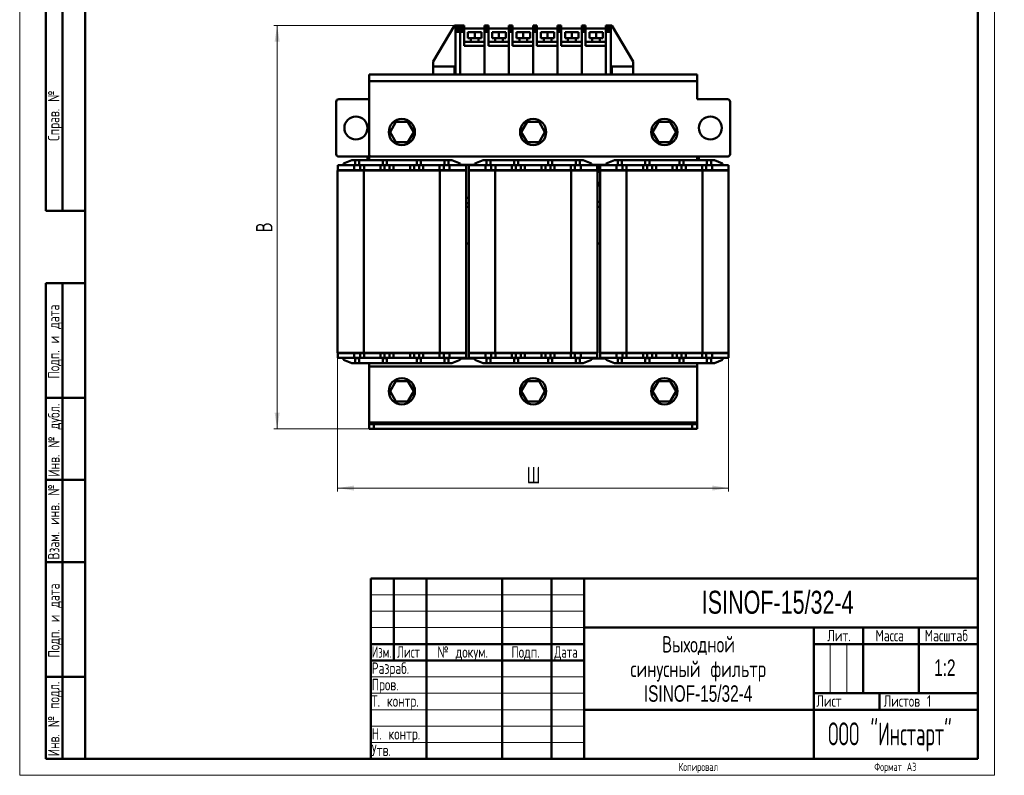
# Model space of a CAD drawing. Header units: millimetres. Extents: x 0 to 600, y 0 to 840.
# Tile 1 of 2: x 0 to 600, y 0 to 461. Entities that reach past the tile are written whole.
import ezdxf

# ---------------------------------------------------------------- set-up
doc = ezdxf.new("R2010")
doc.units = ezdxf.units.MM
doc.header["$LTSCALE"] = 2
doc.layers.add('ОСЕВЫЕ', color=7, linetype='Continuous')
doc.styles.add('SLDTEXTSTYLE0', font='TXT', dxfattribs={"width": 0.7})
doc.styles.add('SLDTEXTSTYLE1', font='TXT', dxfattribs={"width": 0.7, "bigfont": 'bigfont'})
doc.styles.add('SLDTEXTSTYLE2', font='TXT', dxfattribs={"width": 0.705079, "bigfont": 'bigfont'})
doc.styles.add('SLDTEXTSTYLE3', font='TXT', dxfattribs={"width": 0.648852, "bigfont": 'bigfont'})
doc.styles.add('SLDTEXTSTYLE4', font='TXT', dxfattribs={"width": 0.632021, "bigfont": 'bigfont'})
doc.styles.add('SLDTEXTSTYLE5', font='TXT', dxfattribs={"width": 0.625377, "bigfont": 'bigfont'})
doc.styles.add('SLDTEXTSTYLE6', font='TXT', dxfattribs={"width": 0.558023, "bigfont": 'bigfont'})
doc.dimstyles.new('SLDDIMSTYLE0', dxfattribs={"dimtxt": 10, "dimasz": 10, "dimexe": 0, "dimexo": 0.0625, "dimgap": 2.5, "dimtad": 2, "dimdec": 1, "dimrnd": 1e-09, "dimzin": 12, "dimdsep": 46, "dimtxsty": 'SLDTEXTSTYLE0', "dimsah": 1, "dimcen": 0.09, "dimadec": 0, "dimazin": 3, "dimtfac": 1, "dimtdec": 3, "dimtofl": 0, "dimtmove": 0, "dimatfit": 3, "dimfxl": 0, "dimfrac": 2, "dimtolj": 1, "dimtzin": 12, "dimarcsym": 0})

# ---------------------------------------------------------------- blocks, each defined once
blk = doc.blocks.new('SW_NOTE_0')
at = {"color": 0, "linetype": 'Continuous', "lineweight": 0, "char_height": 10, "attachment_point": 2}
for s, insert, style in [('Выходной', (23.13, 12.85), 'SLDTEXTSTYLE1'), ('синусный фильтр', (22.95, -2.15), 'SLDTEXTSTYLE1'), ('ISINOF-15/32-4', (22.87, -17.15), 'SLDTEXTSTYLE0')]:
    blk.add_mtext(s, dxfattribs=dict(at, insert=insert, style=style))
blk = doc.blocks.new('_D')
at = {"color": 7, "linetype": 'Continuous', "lineweight": 0}
for p, q in [((193.75, 257.55), (193.75, 173.07)), ((432.05, 257.55), (432.05, 173.07)), ((193.75, 175.07), (432.05, 175.07))]:
    blk.add_line(p, q, dxfattribs=at)
at = {"color": 7, "linetype": 'Continuous', "lineweight": 18}
for points in [[(193.75, 175.07), (203.75, 173.53), (203.75, 176.6)], [(432.05, 175.07), (422.05, 176.6), (422.05, 173.53)]]:
    blk.add_solid(points, dxfattribs=at)
at = {"color": 7, "linetype": 'Continuous', "lineweight": 18, "insert": (308.99, 187.96), "char_height": 10, "attachment_point": 1, "style": 'SLDTEXTSTYLE1'}
blk.add_mtext('Ш', dxfattribs=at)
blk = doc.blocks.new('_D_1')
at = {"color": 7, "linetype": 'Continuous', "lineweight": 0}
for p, q in [((265.48, 457.07), (154.9, 457.07)), ((156.9, 211.07), (156.9, 457.07)), ((215.88, 211.07), (154.9, 211.07))]:
    blk.add_line(p, q, dxfattribs=at)
at = {"color": 7, "linetype": 'Continuous', "lineweight": 18}
for points in [[(156.9, 457.07), (155.36, 447.07), (158.44, 447.07)], [(156.9, 211.07), (158.44, 221.07), (155.36, 221.07)]]:
    blk.add_solid(points, dxfattribs=at)
at = {"color": 7, "linetype": 'Continuous', "lineweight": 18, "insert": (144.01, 330.86), "char_height": 10, "attachment_point": 1, "rotation": 90, "style": 'SLDTEXTSTYLE1'}
blk.add_mtext('В', dxfattribs=at)

msp = doc.modelspace()

# ---------------------------------------------------------------- linework, layer by layer
at = {"color": 7, "linetype": 'Continuous', "lineweight": 50}
for p, q in [((40, 830), (40, 10)), ((40, 830), (40, 10)), ((584, 10), (584, 830)), ((16, 344), (16, 584)), ((16, 344), (16, 584)), ((26, 344), (26, 584)), ((26, 344), (26, 584)), ((265, 457.07), (252, 435.07)), ((265.5, 457.07), (265, 457.07)), ((268.5, 457.07), (265.5, 457.07)), ((265.5, 456.07), (265.5, 457.07)), ((265.5, 456.07), (268.5, 456.07)), ((265.5, 456.07), (265.5, 455.07)), ((268.5, 456.07), (268.5, 457.07)), ((268.5, 457.07), (270.81, 457.07)), ((268.5, 457.07), (268.5, 456.07)), ((268.5, 455.07), (268.5, 456.07)), ((268.5, 456.07), (270.81, 456.07)), ((270.81, 457.07), (270.81, 456.07)), ((270.81, 455.07), (270.81, 456.07)), ((283.3, 457.07), (285.61, 457.07)), ((283.3, 457.07), (283.3, 456.07)), ((283.3, 456.07), (285.61, 456.07)), ((283.3, 456.07), (283.3, 455.07)), ((285.61, 457.07), (285.61, 456.07)), ((285.61, 455.07), (285.61, 456.07)), ((298.1, 457.07), (300.41, 457.07)), ((298.1, 457.07), (298.1, 456.07)), ((298.1, 456.07), (300.41, 456.07)), ((298.1, 456.07), (298.1, 455.07)), ((300.41, 457.07), (300.41, 456.07)), ((300.41, 455.07), (300.41, 456.07)), ((312.9, 457.07), (315.21, 457.07)), ((312.9, 457.07), (312.9, 456.07)), ((312.9, 456.07), (315.21, 456.07)), ((312.9, 456.07), (312.9, 455.07)), ((315.21, 457.07), (315.21, 456.07)), ((315.21, 455.07), (315.21, 456.07)), ((327.7, 457.07), (330.01, 457.07)), ((327.7, 457.07), (327.7, 456.07)), ((327.7, 456.07), (330.01, 456.07)), ((327.7, 456.07), (327.7, 455.07)), ((330.01, 457.07), (330.01, 456.07)), ((330.01, 455.07), (330.01, 456.07)), ((342.5, 457.07), (344.81, 457.07)), ((342.5, 457.07), (342.5, 456.07)), ((342.5, 456.07), (344.81, 456.07)), ((342.5, 456.07), (342.5, 455.07)), ((344.81, 457.07), (344.81, 456.07)), ((344.81, 455.07), (344.81, 456.07)), ((357.3, 457.07), (360.3, 457.07)), ((357.3, 456.07), (357.3, 457.07)), ((360.3, 456.07), (357.3, 456.07)), ((357.3, 455.07), (357.3, 456.07)), ((360.3, 457.07), (360.3, 456.07)), ((360.3, 457.07), (360.8, 457.07)), ((360.3, 456.07), (360.3, 455.07)), ((360.8, 457.07), (373.8, 435.07)), ((265.5, 455.07), (268.5, 455.07)), ((265.5, 455.07), (265.5, 454.07)), ((268.5, 454.07), (265.5, 454.07)), ((265.5, 453.05), (265.5, 454.07)), ((265.5, 453.05), (268.5, 453.05)), ((265.5, 427.07), (265.5, 453.05)), ((268.5, 454.07), (268.5, 455.07)), ((270.81, 455.07), (268.5, 455.07)), ((268.5, 453.05), (268.5, 454.07)), ((270.81, 454.07), (268.5, 454.07)), ((268.5, 427.07), (268.5, 453.05)), ((270.81, 453.05), (268.5, 453.05)), ((283.3, 455.25), (270.81, 455.25)), ((270.81, 454.07), (270.81, 455.07)), ((270.81, 454.07), (270.81, 453.05)), ((270.81, 444.67), (270.81, 453.05)), ((273.17, 449.37), (273.17, 452.9)), ((277.28, 452.9), (273.17, 452.9)), ((281.4, 452.9), (277.28, 452.9)), ((277.28, 449.37), (277.28, 452.9)), ((281.4, 449.37), (281.4, 452.9)), ((285.61, 455.07), (283.3, 455.07)), ((283.3, 455.07), (283.3, 454.07)), ((283.3, 454.07), (283.3, 453.05)), ((285.61, 454.07), (283.3, 454.07)), ((285.61, 453.05), (283.3, 453.05)), ((283.3, 453.05), (283.3, 427.07)), ((298.1, 455.25), (285.61, 455.25)), ((285.61, 454.07), (285.61, 455.07)), ((285.61, 454.07), (285.61, 453.05)), ((285.61, 444.67), (285.61, 453.05)), ((292.08, 452.9), (287.97, 452.9)), ((287.97, 449.37), (287.97, 452.9)), ((292.08, 449.37), (292.08, 452.9)), ((296.2, 452.9), (292.08, 452.9)), ((296.2, 449.37), (296.2, 452.9)), ((298.1, 455.07), (300.41, 455.07)), ((298.1, 455.07), (298.1, 454.07)), ((298.1, 454.07), (298.1, 453.05)), ((300.41, 454.07), (298.1, 454.07)), ((300.41, 453.05), (298.1, 453.05)), ((298.1, 453.05), (298.1, 427.07)), ((312.9, 455.25), (300.41, 455.25)), ((300.41, 454.07), (300.41, 455.07)), ((300.41, 454.07), (300.41, 453.05)), ((300.41, 444.67), (300.41, 453.05)), ((302.77, 449.37), (302.77, 452.9)), ((306.88, 452.9), (302.77, 452.9)), ((306.88, 449.37), (306.88, 452.9)), ((311, 452.9), (306.88, 452.9)), ((311, 449.37), (311, 452.9)), ((312.9, 455.07), (315.21, 455.07)), ((312.9, 455.07), (312.9, 454.07)), ((312.9, 454.07), (312.9, 453.05)), ((315.21, 454.07), (312.9, 454.07)), ((315.21, 453.05), (312.9, 453.05)), ((312.9, 453.05), (312.9, 427.07)), ((327.7, 455.25), (315.21, 455.25)), ((315.21, 454.07), (315.21, 455.07)), ((315.21, 454.07), (315.21, 453.05)), ((315.21, 444.67), (315.21, 453.05)), ((317.57, 449.37), (317.57, 452.9)), ((321.68, 452.9), (317.57, 452.9)), ((325.8, 452.9), (321.68, 452.9)), ((321.68, 449.37), (321.68, 452.9)), ((325.8, 449.37), (325.8, 452.9)), ((327.7, 455.07), (330.01, 455.07)), ((327.7, 455.07), (327.7, 454.07)), ((330.01, 454.07), (327.7, 454.07)), ((327.7, 454.07), (327.7, 453.05)), ((327.7, 453.05), (327.7, 427.07)), ((330.01, 453.05), (327.7, 453.05)), ((342.5, 455.25), (330.01, 455.25)), ((330.01, 454.07), (330.01, 455.07)), ((330.01, 454.07), (330.01, 453.05)), ((330.01, 444.67), (330.01, 453.05)), ((336.48, 452.9), (332.37, 452.9)), ((332.37, 449.37), (332.37, 452.9)), ((336.48, 449.37), (336.48, 452.9)), ((340.6, 452.9), (336.48, 452.9)), ((340.6, 449.37), (340.6, 452.9)), ((342.5, 455.07), (344.81, 455.07)), ((342.5, 455.07), (342.5, 454.07)), ((344.81, 454.07), (342.5, 454.07)), ((342.5, 454.07), (342.5, 453.05)), ((344.81, 453.05), (342.5, 453.05)), ((342.5, 453.05), (342.5, 427.07)), ((357.3, 455.25), (344.81, 455.25)), ((344.81, 454.07), (344.81, 455.07)), ((344.81, 454.07), (344.81, 453.05)), ((344.81, 444.67), (344.81, 453.05)), ((347.17, 449.37), (347.17, 452.9)), ((351.28, 452.9), (347.17, 452.9)), ((355.4, 452.9), (351.28, 452.9)), ((351.28, 449.37), (351.28, 452.9)), ((355.4, 449.37), (355.4, 452.9)), ((357.3, 447.02), (357.3, 455.25)), ((360.3, 455.07), (357.3, 455.07)), ((357.3, 454.07), (357.3, 455.07)), ((357.3, 453.05), (357.3, 454.07)), ((357.3, 454.07), (360.3, 454.07)), ((360.3, 453.05), (357.3, 453.05)), ((357.3, 453.05), (357.3, 427.07)), ((360.3, 455.07), (360.3, 454.07)), ((360.3, 454.07), (360.3, 453.05)), ((360.3, 427.07), (360.3, 453.05)), ((283.3, 447.02), (270.81, 447.02)), ((283.3, 444.67), (270.81, 444.67)), ((277.28, 449.37), (273.17, 449.37)), ((274.93, 449.37), (274.93, 447.02)), ((281.4, 449.37), (277.28, 449.37)), ((279.64, 447.02), (279.64, 449.37)), ((283.3, 427.07), (283.3, 444.67)), ((298.1, 447.02), (285.61, 447.02)), ((298.1, 444.67), (285.61, 444.67)), ((292.08, 449.37), (287.97, 449.37)), ((289.73, 449.37), (289.73, 447.02)), ((296.2, 449.37), (292.08, 449.37)), ((294.44, 447.02), (294.44, 449.37)), ((298.1, 427.07), (298.1, 444.67)), ((312.9, 447.02), (300.41, 447.02)), ((312.9, 444.67), (300.41, 444.67)), ((306.88, 449.37), (302.77, 449.37)), ((304.53, 449.37), (304.53, 447.02)), ((311, 449.37), (306.88, 449.37)), ((309.24, 447.02), (309.24, 449.37)), ((312.9, 427.07), (312.9, 444.67)), ((327.7, 447.02), (315.21, 447.02)), ((327.7, 444.67), (315.21, 444.67)), ((321.68, 449.37), (317.57, 449.37)), ((319.33, 449.37), (319.33, 447.02)), ((325.8, 449.37), (321.68, 449.37)), ((324.04, 447.02), (324.04, 449.37)), ((327.7, 427.07), (327.7, 444.67)), ((342.5, 447.02), (330.01, 447.02)), ((342.5, 444.67), (330.01, 444.67)), ((336.48, 449.37), (332.37, 449.37)), ((334.13, 449.37), (334.13, 447.02)), ((340.6, 449.37), (336.48, 449.37)), ((338.84, 447.02), (338.84, 449.37)), ((342.5, 427.07), (342.5, 444.67)), ((357.3, 447.02), (344.81, 447.02)), ((357.3, 444.67), (344.81, 444.67)), ((351.28, 449.37), (347.17, 449.37)), ((348.93, 449.37), (348.93, 447.02)), ((355.4, 449.37), (351.28, 449.37)), ((353.64, 447.02), (353.64, 449.37)), ((357.3, 444.67), (357.3, 447.02)), ((357.3, 427.07), (357.3, 444.67)), ((252, 432.07), (252, 435.07)), ((252, 427.07), (252, 432.07)), ((265, 432.07), (252, 432.07)), ((265, 432.07), (265, 427.07)), ((265, 432.07), (265.5, 432.07)), ((265.5, 427.07), (265.5, 432.07)), ((360.3, 427.07), (360.3, 432.07)), ((360.8, 432.07), (360.3, 432.07)), ((360.8, 432.07), (373.8, 432.07)), ((360.8, 432.07), (360.8, 427.07)), ((373.8, 432.07), (373.8, 435.07)), ((373.8, 427.07), (373.8, 432.07)), ((252, 427.07), (212.9, 427.07)), ((212.9, 423.07), (212.9, 427.07)), ((265, 427.07), (252, 427.07)), ((265, 427.07), (265.5, 427.07)), ((265.5, 427.07), (268.5, 427.07)), ((283.3, 427.07), (268.5, 427.07)), ((298.1, 427.07), (283.3, 427.07)), ((312.9, 427.07), (298.1, 427.07)), ((327.7, 427.07), (312.9, 427.07)), ((342.5, 427.07), (327.7, 427.07)), ((357.3, 427.07), (342.5, 427.07)), ((357.3, 427.07), (357.3, 427.07)), ((360.3, 427.07), (357.3, 427.07)), ((360.8, 427.07), (360.3, 427.07)), ((360.8, 427.07), (373.8, 427.07)), ((412.9, 427.07), (373.8, 427.07)), ((412.9, 423.07), (412.9, 427.07)), ((212.9, 423.07), (212.9, 378.57)), ((412.9, 423.07), (212.9, 423.07)), ((412.9, 412.07), (412.9, 423.07)), ((192.9, 378.57), (192.9, 410.57)), ((194.4, 412.07), (212.9, 412.07)), ((431.4, 412.07), (412.9, 412.07)), ((432.9, 378.57), (432.9, 410.57)), ((225.7, 392.07), (229.3, 398.3)), ((229.3, 398.3), (236.5, 398.3)), ((236.5, 398.3), (240.1, 392.07)), ((305.7, 392.07), (309.3, 398.3)), ((309.3, 398.3), (316.5, 398.3)), ((316.5, 398.3), (320.1, 392.07)), ((385.7, 392.07), (389.3, 398.3)), ((389.3, 398.3), (396.5, 398.3)), ((396.5, 398.3), (400.1, 392.07)), ((229.3, 385.83), (225.7, 392.07)), ((240.1, 392.07), (236.5, 385.83)), ((309.3, 385.83), (305.7, 392.07)), ((320.1, 392.07), (316.5, 385.83)), ((389.3, 385.83), (385.7, 392.07)), ((400.1, 392.07), (396.5, 385.83)), ((236.5, 385.83), (229.3, 385.83)), ((316.5, 385.83), (309.3, 385.83)), ((396.5, 385.83), (389.3, 385.83)), ((212.9, 378.57), (212.9, 374.87)), ((212.9, 377.07), (194.4, 377.07)), ((202.4, 374.87), (197.4, 372.87)), ((197.4, 372.87), (197.4, 371.77)), ((204.45, 374.87), (202.4, 374.87)), ((204.45, 374.87), (206.95, 374.87)), ((204.45, 371.87), (204.45, 374.87)), ((206.95, 374.87), (206.95, 371.87)), ((221.25, 374.87), (206.95, 374.87)), ((211.9, 377.07), (211.9, 374.87)), ((214.4, 377.07), (431.4, 377.07)), ((223.75, 374.87), (221.25, 374.87)), ((221.25, 371.87), (221.25, 374.87)), ((223.75, 374.87), (223.75, 371.87)), ((242.05, 374.87), (223.75, 374.87)), ((242.05, 374.87), (244.55, 374.87)), ((242.05, 371.87), (242.05, 374.87)), ((244.55, 374.87), (244.55, 371.87)), ((258.85, 374.87), (244.55, 374.87)), ((258.85, 374.87), (261.35, 374.87)), ((258.85, 371.87), (258.85, 374.87)), ((261.35, 374.87), (261.35, 371.87)), ((263.4, 374.87), (261.35, 374.87)), ((268.4, 372.87), (263.4, 374.87)), ((268.4, 372.87), (268.4, 371.77)), ((268.4, 372.07), (277.4, 372.07)), ((282.4, 374.87), (277.4, 372.87)), ((277.4, 372.87), (277.4, 371.77)), ((284.45, 374.87), (282.4, 374.87)), ((284.45, 374.87), (286.95, 374.87)), ((284.45, 371.87), (284.45, 374.87)), ((286.95, 374.87), (286.95, 371.87)), ((301.25, 374.87), (286.95, 374.87)), ((303.75, 374.87), (301.25, 374.87)), ((301.25, 371.87), (301.25, 374.87)), ((303.75, 374.87), (303.75, 371.87)), ((322.05, 374.87), (303.75, 374.87)), ((322.05, 374.87), (324.55, 374.87)), ((322.05, 371.87), (322.05, 374.87)), ((324.55, 374.87), (324.55, 371.87)), ((338.85, 374.87), (324.55, 374.87)), ((338.85, 374.87), (341.35, 374.87)), ((338.85, 371.87), (338.85, 374.87)), ((341.35, 374.87), (341.35, 371.87)), ((343.4, 374.87), (341.35, 374.87)), ((348.4, 372.87), (343.4, 374.87)), ((348.4, 372.87), (348.4, 371.77)), ((348.4, 372.07), (357.4, 372.07)), ((349.98, 372.07), (350, 371.77)), ((362.4, 374.87), (357.4, 372.87)), ((357.4, 372.87), (357.4, 371.77)), ((364.45, 374.87), (362.4, 374.87)), ((364.45, 374.87), (366.95, 374.87)), ((364.45, 371.87), (364.45, 374.87)), ((366.95, 374.87), (366.95, 371.87)), ((381.25, 374.87), (366.95, 374.87)), ((383.75, 374.87), (381.25, 374.87)), ((381.25, 371.87), (381.25, 374.87)), ((383.75, 374.87), (383.75, 371.87)), ((402.05, 374.87), (383.75, 374.87)), ((402.05, 374.87), (404.55, 374.87)), ((402.05, 371.87), (402.05, 374.87)), ((404.55, 374.87), (404.55, 371.87)), ((418.85, 374.87), (404.55, 374.87)), ((412.9, 374.87), (412.9, 377.07)), ((413.9, 374.87), (413.9, 377.07)), ((418.85, 374.87), (421.35, 374.87)), ((418.85, 371.87), (418.85, 374.87)), ((421.35, 374.87), (421.35, 371.87)), ((423.4, 374.87), (421.35, 374.87)), ((428.4, 372.87), (423.4, 374.87)), ((428.4, 372.87), (428.4, 371.77)), ((193.75, 257.57), (193.75, 368.57)), ((193.75, 368.57), (209.75, 368.57)), ((203.8, 371.77), (193.8, 371.77)), ((193.8, 371.77), (193.8, 368.77)), ((193.8, 368.77), (203.8, 368.77)), ((203.8, 368.77), (203.8, 371.77)), ((203.8, 371.77), (207.4, 371.77)), ((203.8, 368.77), (207.4, 368.77)), ((206.95, 371.87), (204.45, 371.87)), ((204.45, 371.87), (204.45, 371.77)), ((206.95, 371.87), (206.95, 371.77)), ((207.4, 371.77), (207.4, 368.77)), ((209.9, 371.77), (207.4, 371.77)), ((207.4, 368.77), (209.9, 368.77)), ((209.75, 371.77), (209.75, 371.77)), ((221.25, 371.77), (209.75, 371.77)), ((209.75, 368.77), (209.75, 368.57)), ((209.75, 257.57), (209.75, 368.57)), ((209.75, 368.57), (256.05, 368.57)), ((209.9, 368.77), (209.9, 371.77)), ((209.9, 371.77), (219.9, 371.77)), ((209.9, 368.77), (219.9, 368.77)), ((219.9, 371.77), (219.9, 368.77)), ((222.4, 371.77), (219.9, 371.77)), ((219.9, 368.77), (222.4, 368.77)), ((221.25, 371.87), (221.25, 371.77)), ((223.75, 371.87), (221.25, 371.87)), ((222.4, 368.77), (222.4, 371.77)), ((222.4, 371.77), (225.4, 371.77)), ((222.4, 368.77), (225.4, 368.77)), ((223.75, 371.77), (223.75, 371.87)), ((242.05, 371.77), (223.75, 371.77)), ((225.4, 371.77), (225.4, 368.77)), ((227.9, 371.77), (225.4, 371.77)), ((225.4, 368.77), (227.9, 368.77)), ((227.9, 368.77), (227.9, 371.77)), ((227.9, 371.77), (237.9, 371.77)), ((227.9, 368.77), (237.9, 368.77)), ((237.9, 371.77), (237.9, 368.77)), ((240.4, 371.77), (237.9, 371.77)), ((237.9, 368.77), (240.4, 368.77)), ((240.4, 368.77), (240.4, 371.77)), ((240.4, 371.77), (243.4, 371.77)), ((240.4, 368.77), (243.4, 368.77)), ((244.55, 371.87), (242.05, 371.87)), ((242.05, 371.87), (242.05, 371.77)), ((243.4, 371.77), (243.4, 368.77)), ((245.9, 371.77), (243.4, 371.77)), ((243.4, 368.77), (245.9, 368.77)), ((244.55, 371.87), (244.55, 371.77)), ((256.05, 371.77), (244.55, 371.77)), ((245.9, 368.77), (245.9, 371.77)), ((245.9, 371.77), (255.9, 371.77)), ((245.9, 368.77), (255.9, 368.77)), ((255.9, 371.77), (255.9, 368.77)), ((258.4, 371.77), (255.9, 371.77)), ((255.9, 368.77), (258.4, 368.77)), ((256.05, 371.77), (256.05, 371.77)), ((256.05, 368.77), (256.05, 368.57)), ((256.05, 368.57), (256.05, 257.57)), ((256.05, 368.57), (272.05, 368.57)), ((258.4, 368.77), (258.4, 371.77)), ((258.4, 371.77), (262, 371.77)), ((258.4, 368.77), (262, 368.77)), ((261.35, 371.87), (258.85, 371.87)), ((258.85, 371.87), (258.85, 371.77)), ((261.35, 371.87), (261.35, 371.77)), ((262, 371.77), (262, 368.77)), ((272, 371.77), (262, 371.77)), ((262, 368.77), (272, 368.77)), ((272, 368.77), (272, 371.77)), ((272.05, 368.57), (272.05, 257.57)), ((273.75, 257.57), (273.75, 368.57)), ((273.75, 368.57), (289.75, 368.57)), ((273.8, 371.77), (283.8, 371.77)), ((273.8, 371.77), (273.8, 368.77)), ((273.8, 368.77), (283.8, 368.77)), ((283.8, 368.77), (283.8, 371.77)), ((283.8, 371.77), (287.4, 371.77)), ((287.4, 368.77), (283.8, 368.77)), ((286.95, 371.87), (284.45, 371.87)), ((284.45, 371.87), (284.45, 371.77)), ((286.95, 371.87), (286.95, 371.77)), ((287.4, 371.77), (287.4, 368.77)), ((287.4, 371.77), (289.9, 371.77)), ((287.4, 368.77), (289.9, 368.77)), ((289.75, 371.77), (289.75, 371.77)), ((301.25, 371.77), (289.75, 371.77)), ((289.75, 368.77), (289.75, 368.57)), ((289.75, 257.57), (289.75, 368.57)), ((289.75, 368.57), (336.05, 368.57)), ((289.9, 368.77), (289.9, 371.77)), ((289.9, 371.77), (299.9, 371.77)), ((299.9, 368.77), (289.9, 368.77)), ((299.9, 371.77), (299.9, 368.77)), ((299.9, 371.77), (302.4, 371.77)), ((299.9, 368.77), (302.4, 368.77)), ((301.25, 371.87), (301.25, 371.77)), ((303.75, 371.87), (301.25, 371.87)), ((302.4, 368.77), (302.4, 371.77)), ((302.4, 371.77), (305.4, 371.77)), ((305.4, 368.77), (302.4, 368.77)), ((303.75, 371.77), (303.75, 371.87)), ((322.05, 371.77), (303.75, 371.77)), ((305.4, 371.77), (305.4, 368.77)), ((305.4, 371.77), (307.9, 371.77)), ((305.4, 368.77), (307.9, 368.77)), ((307.9, 368.77), (307.9, 371.77)), ((307.9, 371.77), (317.9, 371.77)), ((317.9, 368.77), (307.9, 368.77)), ((317.9, 371.77), (317.9, 368.77)), ((317.9, 371.77), (320.4, 371.77)), ((317.9, 368.77), (320.4, 368.77)), ((320.4, 368.77), (320.4, 371.77)), ((320.4, 371.77), (323.4, 371.77)), ((323.4, 368.77), (320.4, 368.77)), ((324.55, 371.87), (322.05, 371.87)), ((322.05, 371.87), (322.05, 371.77)), ((323.4, 371.77), (323.4, 368.77)), ((323.4, 371.77), (325.9, 371.77)), ((323.4, 368.77), (325.9, 368.77)), ((324.55, 371.87), (324.55, 371.77)), ((336.05, 371.77), (324.55, 371.77)), ((325.9, 368.77), (325.9, 371.77)), ((325.9, 371.77), (335.9, 371.77)), ((335.9, 368.77), (325.9, 368.77)), ((335.9, 371.77), (335.9, 368.77)), ((335.9, 371.77), (338.4, 371.77)), ((335.9, 368.77), (338.4, 368.77)), ((336.05, 371.77), (336.05, 371.77)), ((336.05, 368.77), (336.05, 368.57)), ((336.05, 368.57), (336.05, 257.57)), ((336.05, 368.57), (352.05, 368.57)), ((336.69, 368.57), (336.74, 368.77)), ((338.4, 368.77), (338.4, 371.77)), ((338.4, 371.77), (342, 371.77)), ((342, 368.77), (338.4, 368.77)), ((341.35, 371.87), (338.85, 371.87)), ((338.85, 371.87), (338.85, 371.77)), ((341.35, 371.87), (341.35, 371.77)), ((342, 371.77), (342, 368.77)), ((342, 371.77), (352, 371.77)), ((342, 368.77), (352, 368.77)), ((350.37, 368.77), (350.4, 368.57)), ((352, 368.77), (352, 371.77)), ((352.05, 368.57), (352.05, 257.57)), ((353.75, 257.57), (353.75, 368.57)), ((353.75, 368.57), (369.75, 368.57)), ((353.8, 371.77), (353.8, 368.77)), ((353.8, 371.77), (363.8, 371.77)), ((353.8, 368.77), (363.8, 368.77)), ((363.8, 368.77), (363.8, 371.77)), ((363.8, 371.77), (367.4, 371.77)), ((367.4, 368.77), (363.8, 368.77)), ((364.45, 371.87), (364.45, 371.77)), ((366.95, 371.87), (364.45, 371.87)), ((366.95, 371.87), (366.95, 371.77)), ((367.4, 371.77), (367.4, 368.77)), ((367.4, 371.77), (369.9, 371.77)), ((367.4, 368.77), (369.9, 368.77)), ((381.25, 371.77), (369.75, 371.77)), ((369.75, 371.77), (369.75, 371.77)), ((369.75, 368.77), (369.75, 368.57)), ((369.75, 257.57), (369.75, 368.57)), ((369.75, 368.57), (416.05, 368.57)), ((369.9, 368.77), (369.9, 371.77)), ((369.9, 371.77), (379.9, 371.77)), ((379.9, 368.77), (369.9, 368.77)), ((379.9, 371.77), (379.9, 368.77)), ((379.9, 371.77), (382.4, 371.77)), ((379.9, 368.77), (382.4, 368.77)), ((383.75, 371.87), (381.25, 371.87)), ((381.25, 371.87), (381.25, 371.77)), ((382.4, 371.77), (385.4, 371.77)), ((382.4, 368.77), (382.4, 371.77)), ((385.4, 368.77), (382.4, 368.77)), ((383.75, 371.77), (383.75, 371.87)), ((402.05, 371.77), (383.75, 371.77)), ((385.4, 371.77), (385.4, 368.77)), ((385.4, 371.77), (387.9, 371.77)), ((385.4, 368.77), (387.9, 368.77)), ((387.9, 368.77), (387.9, 371.77)), ((387.9, 371.77), (397.9, 371.77)), ((397.9, 368.77), (387.9, 368.77)), ((397.9, 371.77), (397.9, 368.77)), ((397.9, 371.77), (400.4, 371.77)), ((397.9, 368.77), (400.4, 368.77)), ((400.4, 371.77), (403.4, 371.77)), ((400.4, 368.77), (400.4, 371.77)), ((403.4, 368.77), (400.4, 368.77)), ((402.05, 371.87), (402.05, 371.77)), ((404.55, 371.87), (402.05, 371.87)), ((403.4, 371.77), (403.4, 368.77)), ((403.4, 371.77), (405.9, 371.77)), ((403.4, 368.77), (405.9, 368.77)), ((404.55, 371.87), (404.55, 371.77)), ((416.05, 371.77), (404.55, 371.77)), ((405.9, 368.77), (405.9, 371.77)), ((405.9, 371.77), (415.9, 371.77)), ((415.9, 368.77), (405.9, 368.77)), ((415.9, 371.77), (415.9, 368.77)), ((415.9, 371.77), (418.4, 371.77)), ((415.9, 368.77), (418.4, 368.77)), ((416.05, 371.77), (416.05, 371.77)), ((416.05, 368.77), (416.05, 368.57)), ((416.05, 368.57), (416.05, 257.57)), ((416.05, 368.57), (432.05, 368.57)), ((418.4, 368.77), (418.4, 371.77)), ((418.4, 371.77), (422, 371.77)), ((422, 368.77), (418.4, 368.77)), ((421.35, 371.87), (418.85, 371.87)), ((418.85, 371.87), (418.85, 371.77)), ((421.35, 371.87), (421.35, 371.77)), ((422, 371.77), (422, 368.77)), ((422, 371.77), (432, 371.77)), ((422, 368.77), (432, 368.77)), ((432, 368.77), (432, 371.77)), ((432.05, 368.57), (432.05, 257.57)), ((353.44, 359.06), (353.75, 358.54)), ((273.75, 352.28), (272.05, 351.58)), ((272.05, 348.33), (273.75, 349.03)), ((353.75, 349.57), (352.05, 349.57)), ((16, 344), (40, 344)), ((272.05, 346.57), (273.75, 346.57)), ((352.05, 346.57), (353.75, 346.57)), ((273.75, 324.07), (272.05, 324.07)), ((353.75, 324.07), (352.05, 324.07)), ((16, 10), (16, 300)), ((16, 300), (40, 300)), ((26, 10), (26, 300)), ((193.75, 257.57), (209.75, 257.57)), ((203.8, 257.37), (193.8, 257.37)), ((193.8, 257.37), (193.8, 254.37)), ((193.8, 254.37), (203.8, 254.37)), ((197.4, 253.27), (197.4, 254.37)), ((197.4, 253.27), (202.4, 251.27)), ((203.8, 254.37), (203.8, 257.37)), ((207.4, 257.37), (203.8, 257.37)), ((207.4, 254.37), (203.8, 254.37)), ((204.45, 254.27), (204.45, 254.37)), ((204.45, 254.27), (206.95, 254.27)), ((204.45, 251.27), (204.45, 254.27)), ((206.95, 254.27), (206.95, 254.37)), ((206.95, 254.27), (206.95, 251.27)), ((207.4, 257.37), (207.4, 254.37)), ((209.9, 257.37), (207.4, 257.37)), ((207.4, 254.37), (209.9, 254.37)), ((209.75, 257.57), (256.05, 257.57)), ((209.75, 257.57), (209.75, 257.37)), ((209.75, 254.37), (221.25, 254.37)), ((209.75, 254.37), (209.75, 254.37)), ((209.9, 254.37), (209.9, 257.37)), ((219.9, 257.37), (209.9, 257.37)), ((219.9, 254.37), (209.9, 254.37)), ((219.9, 257.37), (219.9, 254.37)), ((222.4, 257.37), (219.9, 257.37)), ((219.9, 254.37), (222.4, 254.37)), ((221.25, 254.27), (221.25, 254.37)), ((221.25, 254.27), (223.75, 254.27)), ((221.25, 251.27), (221.25, 254.27)), ((225.4, 257.37), (222.4, 257.37)), ((222.4, 254.37), (222.4, 257.37)), ((225.4, 254.37), (222.4, 254.37)), ((223.75, 254.27), (223.75, 254.37)), ((223.75, 254.37), (242.05, 254.37)), ((223.75, 254.27), (223.75, 251.27)), ((225.4, 257.37), (225.4, 254.37)), ((227.9, 257.37), (225.4, 257.37)), ((225.4, 254.37), (227.9, 254.37)), ((227.9, 254.37), (227.9, 257.37)), ((237.9, 257.37), (227.9, 257.37)), ((237.9, 254.37), (227.9, 254.37)), ((237.9, 257.37), (237.9, 254.37)), ((240.4, 257.37), (237.9, 257.37)), ((237.9, 254.37), (240.4, 254.37)), ((243.4, 257.37), (240.4, 257.37)), ((240.4, 254.37), (240.4, 257.37)), ((243.4, 254.37), (240.4, 254.37)), ((242.05, 254.27), (242.05, 254.37)), ((242.05, 254.27), (244.55, 254.27)), ((242.05, 251.27), (242.05, 254.27)), ((243.4, 257.37), (243.4, 254.37)), ((245.9, 257.37), (243.4, 257.37)), ((243.4, 254.37), (245.9, 254.37)), ((244.55, 254.27), (244.55, 254.37)), ((244.55, 254.37), (256.05, 254.37)), ((244.55, 254.27), (244.55, 251.27)), ((245.9, 254.37), (245.9, 257.37)), ((255.9, 257.37), (245.9, 257.37)), ((255.9, 254.37), (245.9, 254.37)), ((255.9, 257.37), (255.9, 254.37)), ((258.4, 257.37), (255.9, 257.37)), ((255.9, 254.37), (258.4, 254.37)), ((256.05, 257.57), (272.05, 257.57)), ((256.05, 257.57), (256.05, 257.37)), ((256.05, 254.37), (256.05, 254.37)), ((258.4, 254.37), (258.4, 257.37)), ((262, 257.37), (258.4, 257.37)), ((262, 254.37), (258.4, 254.37)), ((258.85, 254.27), (258.85, 254.37)), ((258.85, 254.27), (261.35, 254.27)), ((258.85, 251.27), (258.85, 254.27)), ((261.35, 254.27), (261.35, 254.37)), ((261.35, 254.27), (261.35, 251.27)), ((262, 257.37), (262, 254.37)), ((272, 257.37), (262, 257.37)), ((262, 254.37), (272, 254.37)), ((263.4, 251.27), (268.4, 253.27)), ((268.4, 253.27), (268.4, 254.37)), ((268.4, 254.07), (277.4, 254.07)), ((272, 254.37), (272, 257.37)), ((273.75, 257.57), (289.75, 257.57)), ((283.8, 257.37), (273.8, 257.37)), ((273.8, 257.37), (273.8, 254.37)), ((273.8, 254.37), (283.8, 254.37)), ((277.4, 253.27), (277.4, 254.37)), ((277.4, 253.27), (282.4, 251.27)), ((277.9, 257.37), (277.9, 257.57)), ((282.9, 257.57), (282.9, 257.37)), ((283.8, 254.37), (283.8, 257.37)), ((287.4, 257.37), (283.8, 257.37)), ((287.4, 254.37), (283.8, 254.37)), ((284.45, 254.27), (284.45, 254.37)), ((284.45, 254.27), (286.95, 254.27)), ((284.45, 251.27), (284.45, 254.27)), ((286.95, 254.27), (286.95, 254.37)), ((286.95, 254.27), (286.95, 251.27)), ((287.4, 257.37), (287.4, 254.37)), ((289.9, 257.37), (287.4, 257.37)), ((287.4, 254.37), (289.9, 254.37)), ((289.75, 257.57), (336.05, 257.57)), ((289.75, 257.57), (289.75, 257.37)), ((289.75, 254.37), (301.25, 254.37)), ((289.75, 254.37), (289.75, 254.37)), ((289.9, 254.37), (289.9, 257.37)), ((299.9, 257.37), (289.9, 257.37)), ((299.9, 254.37), (289.9, 254.37)), ((299.9, 257.37), (299.9, 254.37)), ((302.4, 257.37), (299.9, 257.37)), ((299.9, 254.37), (302.4, 254.37)), ((301.25, 254.27), (301.25, 254.37)), ((301.25, 254.27), (303.75, 254.27)), ((301.25, 251.27), (301.25, 254.27)), ((302.4, 254.37), (302.4, 257.37)), ((305.4, 257.37), (302.4, 257.37)), ((305.4, 254.37), (302.4, 254.37)), ((303.75, 254.27), (303.75, 254.37)), ((303.75, 254.37), (322.05, 254.37)), ((303.75, 254.27), (303.75, 251.27)), ((305.4, 257.37), (305.4, 254.37)), ((307.9, 257.37), (305.4, 257.37)), ((305.4, 254.37), (307.9, 254.37)), ((307.9, 254.37), (307.9, 257.37)), ((317.9, 257.37), (307.9, 257.37)), ((317.9, 254.37), (307.9, 254.37)), ((317.9, 257.37), (317.9, 254.37)), ((320.4, 257.37), (317.9, 257.37)), ((317.9, 254.37), (320.4, 254.37)), ((320.4, 254.37), (320.4, 257.37)), ((323.4, 257.37), (320.4, 257.37)), ((323.4, 254.37), (320.4, 254.37)), ((322.05, 254.27), (322.05, 254.37)), ((322.05, 254.27), (324.55, 254.27)), ((322.05, 251.27), (322.05, 254.27)), ((323.4, 257.37), (323.4, 254.37)), ((325.9, 257.37), (323.4, 257.37)), ((323.4, 254.37), (325.9, 254.37)), ((324.55, 254.27), (324.55, 254.37)), ((324.55, 254.37), (336.05, 254.37)), ((324.55, 254.27), (324.55, 251.27)), ((325.9, 254.37), (325.9, 257.37)), ((335.9, 257.37), (325.9, 257.37)), ((335.9, 254.37), (325.9, 254.37)), ((335.9, 257.37), (335.9, 254.37)), ((338.4, 257.37), (335.9, 257.37)), ((335.9, 254.37), (338.4, 254.37)), ((336.05, 257.57), (352.05, 257.57)), ((336.05, 257.57), (336.05, 257.37)), ((336.05, 254.37), (336.05, 254.37)), ((338.4, 254.37), (338.4, 257.37)), ((342, 257.37), (338.4, 257.37)), ((342, 254.37), (338.4, 254.37)), ((338.85, 254.27), (338.85, 254.37)), ((338.85, 254.27), (341.35, 254.27)), ((338.85, 251.27), (338.85, 254.27)), ((341.35, 254.27), (341.35, 254.37)), ((341.35, 254.27), (341.35, 251.27)), ((342, 257.37), (342, 254.37)), ((352, 257.37), (342, 257.37)), ((342, 254.37), (352, 254.37)), ((342.9, 257.37), (342.9, 257.57)), ((343.4, 251.27), (348.4, 253.27)), ((347.9, 257.57), (347.9, 257.37)), ((348.4, 253.27), (348.4, 254.37)), ((348.4, 254.07), (357.4, 254.07)), ((352, 254.37), (352, 257.37)), ((353.75, 257.57), (369.75, 257.57)), ((353.8, 257.37), (353.8, 254.37)), ((363.8, 257.37), (353.8, 257.37)), ((363.8, 254.37), (353.8, 254.37)), ((357.4, 253.27), (357.4, 254.37)), ((357.4, 253.27), (362.4, 251.27)), ((363.8, 254.37), (363.8, 257.37)), ((363.8, 257.37), (367.4, 257.37)), ((367.4, 254.37), (363.8, 254.37)), ((364.45, 254.27), (364.45, 254.37)), ((364.45, 254.27), (366.95, 254.27)), ((364.45, 251.27), (364.45, 254.27)), ((366.95, 254.27), (366.95, 254.37)), ((366.95, 254.27), (366.95, 251.27)), ((367.4, 257.37), (367.4, 254.37)), ((369.9, 257.37), (367.4, 257.37)), ((369.9, 254.37), (367.4, 254.37)), ((369.75, 257.57), (416.05, 257.57)), ((369.75, 257.57), (369.75, 257.37)), ((369.75, 254.37), (369.75, 254.37)), ((369.75, 254.37), (381.25, 254.37)), ((369.9, 254.37), (369.9, 257.37)), ((369.9, 257.37), (379.9, 257.37)), ((379.9, 254.37), (369.9, 254.37)), ((379.9, 257.37), (379.9, 254.37)), ((382.4, 257.37), (379.9, 257.37)), ((382.4, 254.37), (379.9, 254.37)), ((381.25, 254.27), (381.25, 254.37)), ((381.25, 254.27), (383.75, 254.27)), ((381.25, 251.27), (381.25, 254.27)), ((382.4, 254.37), (382.4, 257.37)), ((382.4, 257.37), (385.4, 257.37)), ((385.4, 254.37), (382.4, 254.37)), ((383.75, 254.27), (383.75, 254.37)), ((383.75, 254.37), (402.05, 254.37)), ((383.75, 254.27), (383.75, 251.27)), ((385.4, 257.37), (385.4, 254.37)), ((387.9, 257.37), (385.4, 257.37)), ((387.9, 254.37), (385.4, 254.37)), ((387.9, 254.37), (387.9, 257.37)), ((387.9, 257.37), (397.9, 257.37)), ((397.9, 254.37), (387.9, 254.37)), ((397.9, 257.37), (397.9, 254.37)), ((400.4, 257.37), (397.9, 257.37)), ((400.4, 254.37), (397.9, 254.37)), ((400.4, 254.37), (400.4, 257.37)), ((400.4, 257.37), (403.4, 257.37)), ((403.4, 254.37), (400.4, 254.37)), ((402.05, 254.27), (402.05, 254.37)), ((402.05, 254.27), (404.55, 254.27)), ((402.05, 251.27), (402.05, 254.27)), ((403.4, 257.37), (403.4, 254.37)), ((405.9, 257.37), (403.4, 257.37)), ((405.9, 254.37), (403.4, 254.37)), ((404.55, 254.27), (404.55, 254.37)), ((404.55, 254.37), (416.05, 254.37)), ((404.55, 254.27), (404.55, 251.27)), ((405.9, 254.37), (405.9, 257.37)), ((405.9, 257.37), (415.9, 257.37)), ((415.9, 254.37), (405.9, 254.37)), ((415.9, 257.37), (415.9, 254.37)), ((418.4, 257.37), (415.9, 257.37)), ((418.4, 254.37), (415.9, 254.37)), ((416.05, 257.57), (432.05, 257.57)), ((416.05, 257.57), (416.05, 257.37)), ((416.05, 254.37), (416.05, 254.37)), ((418.4, 254.37), (418.4, 257.37)), ((418.4, 257.37), (422, 257.37)), ((422, 254.37), (418.4, 254.37)), ((418.85, 254.27), (418.85, 254.37)), ((418.85, 254.27), (421.35, 254.27)), ((418.85, 251.27), (418.85, 254.27)), ((421.35, 254.27), (421.35, 254.37)), ((421.35, 254.27), (421.35, 251.27)), ((422, 257.37), (422, 254.37)), ((432, 257.37), (422, 257.37)), ((432, 254.37), (422, 254.37)), ((423.4, 251.27), (428.4, 253.27)), ((428.4, 253.27), (428.4, 254.37)), ((432, 254.37), (432, 257.37)), ((202.4, 251.27), (204.45, 251.27)), ((206.95, 251.27), (204.45, 251.27)), ((206.95, 251.27), (221.25, 251.27)), ((212.9, 249.07), (212.9, 251.27)), ((412.9, 249.07), (212.9, 249.07)), ((212.9, 249.07), (212.9, 215.07)), ((223.75, 251.27), (221.25, 251.27)), ((223.75, 251.27), (242.05, 251.27)), ((244.55, 251.27), (242.05, 251.27)), ((244.55, 251.27), (258.85, 251.27)), ((261.35, 251.27), (258.85, 251.27)), ((261.35, 251.27), (263.4, 251.27)), ((282.4, 251.27), (284.45, 251.27)), ((286.95, 251.27), (284.45, 251.27)), ((286.95, 251.27), (301.25, 251.27)), ((303.75, 251.27), (301.25, 251.27)), ((303.75, 251.27), (322.05, 251.27)), ((324.55, 251.27), (322.05, 251.27)), ((324.55, 251.27), (338.85, 251.27)), ((341.35, 251.27), (338.85, 251.27)), ((341.35, 251.27), (343.4, 251.27)), ((362.4, 251.27), (364.45, 251.27)), ((366.95, 251.27), (364.45, 251.27)), ((366.95, 251.27), (381.25, 251.27)), ((383.75, 251.27), (381.25, 251.27)), ((383.75, 251.27), (402.05, 251.27)), ((404.55, 251.27), (402.05, 251.27)), ((404.55, 251.27), (418.85, 251.27)), ((412.9, 251.27), (412.9, 249.07)), ((412.9, 249.07), (412.9, 215.07)), ((421.35, 251.27), (418.85, 251.27)), ((421.35, 251.27), (423.4, 251.27)), ((225.7, 234.07), (229.3, 240.3)), ((229.3, 240.3), (236.5, 240.3)), ((236.5, 240.3), (240.1, 234.07)), ((305.7, 234.07), (309.3, 240.3)), ((309.3, 240.3), (316.5, 240.3)), ((316.5, 240.3), (320.1, 234.07)), ((385.7, 234.07), (389.3, 240.3)), ((389.3, 240.3), (396.5, 240.3)), ((396.5, 240.3), (400.1, 234.07)), ((229.3, 227.83), (225.7, 234.07)), ((240.1, 234.07), (236.5, 227.83)), ((309.3, 227.83), (305.7, 234.07)), ((320.1, 234.07), (316.5, 227.83)), ((389.3, 227.83), (385.7, 234.07)), ((400.1, 234.07), (396.5, 227.83)), ((40, 230), (16, 230)), ((236.5, 227.83), (229.3, 227.83)), ((316.5, 227.83), (309.3, 227.83)), ((396.5, 227.83), (389.3, 227.83)), ((212.9, 215.07), (412.9, 215.07)), ((212.9, 214.07), (212.9, 215.07)), ((212.9, 214.07), (212.9, 211.07)), ((215.9, 214.07), (212.9, 214.07)), ((215.9, 211.07), (212.9, 211.07)), ((215.9, 211.07), (215.9, 214.07)), ((409.9, 214.07), (215.9, 214.07)), ((409.9, 211.07), (215.9, 211.07)), ((409.9, 214.07), (409.9, 211.07)), ((412.9, 214.07), (409.9, 214.07)), ((412.9, 211.07), (409.9, 211.07)), ((412.9, 215.07), (412.9, 214.07)), ((412.9, 211.07), (412.9, 214.07)), ((40, 180), (16, 180)), ((40, 130), (16, 130)), ((214, 120), (584, 120)), ((214, 120), (214, 10)), ((228, 70), (228, 120)), ((248, 120), (248, 10)), ((294, 120), (294, 10)), ((324, 120), (324, 10)), ((344, 120), (344, 10)), ((344, 90), (584, 90)), ((484, 90), (484, 10)), ((514, 90), (514, 50)), ((548, 90), (548, 50)), ((214, 80), (344, 80)), ((484, 80), (584, 80)), ((214, 70), (344, 70)), ((16, 60), (40, 60)), ((484, 50), (584, 50)), ((524, 50), (524, 40)), ((344, 40), (584, 40)), ((16, 10), (40, 10)), ((40, 10), (584, 10))]:
    msp.add_line(p, q, dxfattribs=at)
at = {"color": 7, "linetype": 'Continuous', "lineweight": 18}
for p, q in [((214, 110), (344, 110)), ((214, 100), (344, 100)), ((214, 90), (344, 90)), ((494, 80), (494, 50)), ((504, 80), (504, 50)), ((214, 60), (344, 60)), ((214, 50), (344, 50)), ((214, 40), (344, 40)), ((214, 30), (344, 30)), ((214, 20), (344, 20))]:
    msp.add_line(p, q, dxfattribs=at)
at = {"color": 9, "linetype": 'Continuous', "lineweight": 50, "flags": 128}
msp.add_lwpolyline([(353.44, 359.06), (353.55, 358.92), (353.75, 358.74)], dxfattribs=at)
at = {"color": 7, "linetype": 'Continuous', "lineweight": 50}
for centre, radius in [((204.9, 394.57), 7), ((232.9, 392.07), 8), ((312.9, 392.07), 8), ((392.9, 392.07), 8), ((420.9, 394.57), 7), ((232.9, 234.07), 8), ((312.9, 234.07), 8), ((392.9, 234.07), 8)]:
    msp.add_circle(centre, radius, dxfattribs=at)
for centre, start, end in [((194.4, 410.57), 90, 180), ((431.4, 410.57), 0, 90), ((194.4, 378.57), 180, 270), ((214.4, 378.57), 180, 270), ((431.4, 378.57), 270, 0)]:
    msp.add_arc(centre, 1.5, start, end, dxfattribs=at)
for points, knots in [([(353.75, 367), (353.67, 367.37), (353.44, 368.41), (353.18, 370.12), (353.04, 371.48), (352.99, 372.07)], [0, 0, 0, 0, 0.234626, 0.6713372, 1, 1, 1, 1]), ([(352.05, 362.03), (352.07, 361.98), (352.31, 361.27), (352.77, 360.27), (353.25, 359.41), (353.44, 359.06)], [0, 0, 0, 0, 0.043931, 0.606678, 1, 1, 1, 1])]:
    msp.add_open_spline(points, degree=3, knots=knots, dxfattribs=at)
at = {"layer": 'ОСЕВЫЕ', "lineweight": 18}
for p, q in [((0, 840), (0, 0)), ((594, 840), (594, 0)), ((0, 0), (594, 0))]:
    msp.add_line(p, q, dxfattribs=at)

# ---------------------------------------------------------------- block references
at = {"color": 7, "linetype": 'Continuous', "lineweight": 0}
msp.add_blockref('SW_NOTE_0', (390.56, 71.99), dxfattribs=at)

# ---------------------------------------------------------------- texts
at = {"color": 7, "linetype": 'Continuous', "lineweight": 0, "char_height": 7, "attachment_point": 2, "rotation": 90, "style": 'SLDTEXTSTYLE1'}
for s, insert in [('Справ. №', (17.23, 402.02)), ('Подп. и дата', (17.23, 264.35)), ('Инв. № дубл.', (17.34, 204.27)), ('Взам. инв. №', (17.23, 154.41)), ('Подп. и дата', (17.34, 94.35)), ('Инв. № подл.', (17.23, 34.36))]:
    msp.add_mtext(s, dxfattribs=dict(at, insert=insert))
at = {"color": 7, "linetype": 'Continuous', "lineweight": 0}
for s, insert, char_height, attachment_point, style in [('ISINOF-15/32-4', (461.94, 112.48), 14, 2, 'SLDTEXTSTYLE0'), ('Лит.', (499.31, 88.66), 7, 2, 'SLDTEXTSTYLE1'), ('Масса', (530.22, 88.66), 7, 2, 'SLDTEXTSTYLE1'), ('Масштаб', (564.69, 88.66), 7, 2, 'SLDTEXTSTYLE2'), ('Изм.', (220.55, 78.66), 7, 2, 'SLDTEXTSTYLE5'), ('Лист', (236.91, 78.66), 7, 2, 'SLDTEXTSTYLE4'), ('№ докум.', (269.97, 78.66), 7, 2, 'SLDTEXTSTYLE1'), ('Подп.', (308.25, 78.66), 7, 2, 'SLDTEXTSTYLE1'), ('Дата', (332.94, 78.66), 7, 2, 'SLDTEXTSTYLE3'), ('Разраб.', (214.5, 68.77), 7, 1, 'SLDTEXTSTYLE1'), ('1:2', (563.81, 70.61), 10, 2, 'SLDTEXTSTYLE0'), ('Пров.', (214.5, 58.77), 7, 1, 'SLDTEXTSTYLE1'), ('Т. контр.', (214.5, 48.77), 7, 1, 'SLDTEXTSTYLE1'), ('Лист', (485.5, 48.77), 7, 1, 'SLDTEXTSTYLE1'), ('Листов 1', (526.5, 48.77), 7, 1, 'SLDTEXTSTYLE1'), ('ООО "Инстарт"', (530.34, 32.25), 14, 2, 'SLDTEXTSTYLE6'), ('Н. контр.', (214.5, 28.77), 7, 1, 'SLDTEXTSTYLE1'), ('Утв.', (214.5, 18.77), 7, 1, 'SLDTEXTSTYLE1'), ('Копировал', (413.61, 7.65), 5, 2, 'SLDTEXTSTYLE1'), ('Формат А3', (533.62, 7.65), 5, 2, 'SLDTEXTSTYLE1')]:
    msp.add_mtext(s, dxfattribs=dict(at, insert=insert, char_height=char_height, attachment_point=attachment_point, style=style))

# ---------------------------------------------------------------- dimensions: what is measured, and where the dimension line sits
at = {"color": 7, "linetype": 'Continuous', "lineweight": 18}
for base, p1, p2, angle, text, picture, middle in [((156.9, 457.07), (215.9, 211.07), (265.5, 457.07), 90, 'В', '_D_1', (156.9, 334.07)), ((432.05, 175.07), (193.75, 257.57), (432.05, 257.57), 0, 'Ш', '_D', (312.9, 175.07))]:
    dim = msp.add_linear_dim(base=base, p1=p1, p2=p2, angle=angle, text=text, dimstyle='SLDDIMSTYLE0', dxfattribs=at)
    dim.commit()
    dim.dimension.update_dxf_attribs({"geometry": picture, "text_midpoint": middle, "dimtype": 160})

doc.saveas('drawing.dxf')
